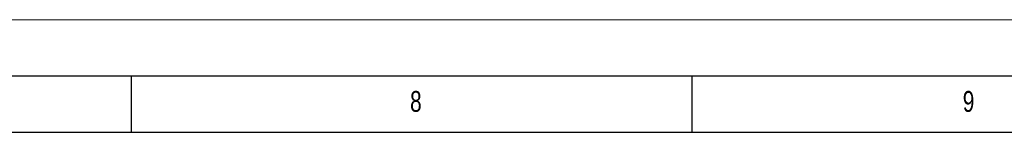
# Model space of a CAD drawing. Header units: millimetres. Extents: x 0 to 594, y 0 to 420.
# Tile 12 of 15: x 342 to 430, y 410 to 420. Entities that reach past the tile are written whole.
import ezdxf

# ---------------------------------------------------------------- set-up
doc = ezdxf.new("R2010")
doc.units = ezdxf.units.MM
doc.layers.add('FORMAT', color=7, linetype='Continuous')
doc.styles.add('SLDTEXTSTYLE0', font='TXT', dxfattribs={"width": 0.75})

msp = doc.modelspace()

# ---------------------------------------------------------------- linework, layer by layer
at = {"color": 7, "linetype": 'Continuous', "lineweight": 18}
msp.add_line((0, 420.0001), (594, 420.0001), dxfattribs=at)
at = {"layer": 'FORMAT'}
for p, q in [((15, 415.0001), (589, 415.0001)), ((352, 410.0001), (352, 415.0001)), ((402, 410.0001), (402, 415.0001)), ((20, 410.0001), (584, 410.0001))]:
    msp.add_line(p, q, dxfattribs=at)

# ---------------------------------------------------------------- texts
at = {"layer": 'FORMAT', "char_height": 1.8521, "attachment_point": 1, "style": 'SLDTEXTSTYLE0'}
for s, insert in [('8', (376.8414, 413.668)), ('9', (426.132, 413.668))]:
    msp.add_mtext(s, dxfattribs=dict(at, insert=insert))

doc.saveas('drawing.dxf')
